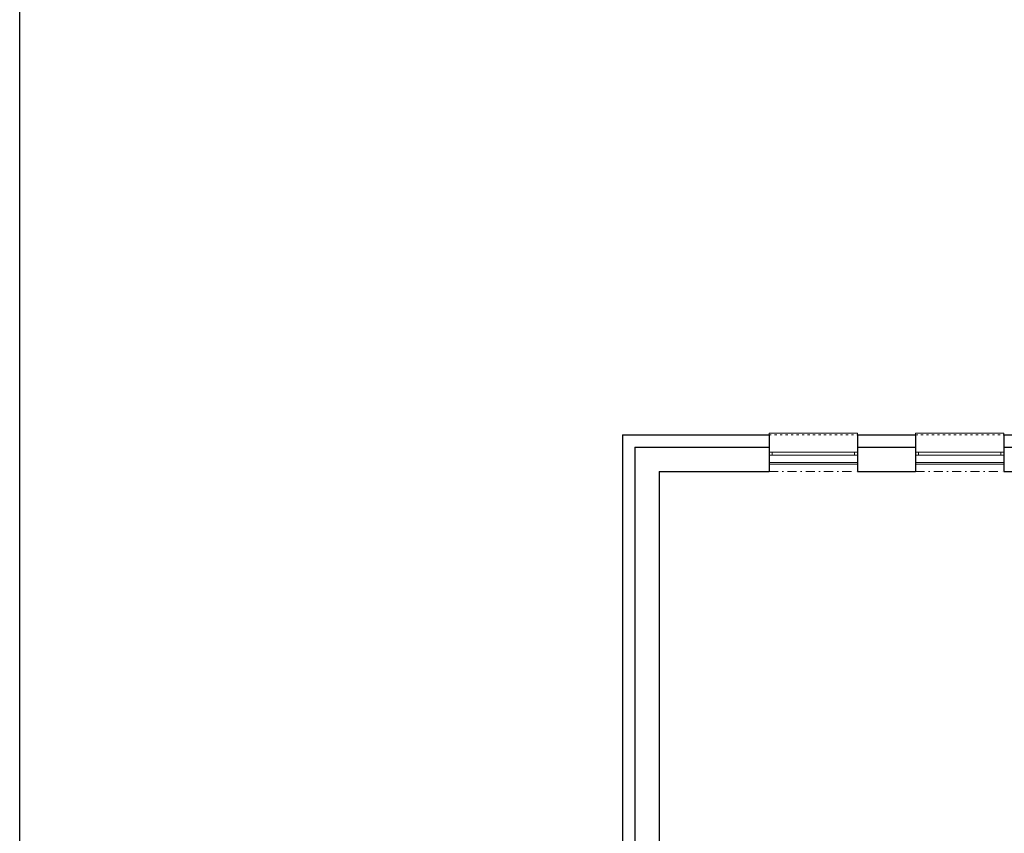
# Model space of a CAD drawing. Header units: millimetres. Extents: x -1674 to 107018, y 6909 to 78196.
# Tile 16 of 24: x 53310 to 69449, y 31196 to 44527. Entities that reach past the tile are written whole.
import ezdxf

# ---------------------------------------------------------------- set-up
doc = ezdxf.new("R2010")
doc.units = ezdxf.units.MM
doc.linetypes.add('ACAD_ISO03W100', pattern=[30, 12, -18])
doc.linetypes.add('ČERCHOVANÁ', pattern=[1, 0.5, -0.25, 0, -0.25])
doc.layers.add('- pomocna', color=232, linetype='Continuous', lineweight=0, plot=False)
for name, color, linetype, lineweight in [('H stavba', 82, 'Continuous', 30), ('otvor', 163, 'Continuous', 5), ('Tbč stavba', 4, 'ČERCHOVANÁ', 0), ('Tč stavba', 7, 'ACAD_ISO03W100', 5)]:
    doc.layers.add(name, color=color, linetype=linetype, lineweight=lineweight)

# ---------------------------------------------------------------- blocks, each defined once
blk = doc.blocks.new('2np-novypdklad')
at = {"layer": '- pomocna', "color": 8}
for p, q in [((11482, 25571), (10032, 25571)), ((10032, 25571), (10032, 25421)), ((11482, 25421), (11482, 25571)), ((13882, 25571), (12432, 25571)), ((12432, 25571), (12432, 25421)), ((13882, 25421), (13882, 25571)), ((10032, 25421), (8232, 25421)), ((8232, 25421), (8232, 19121)), ((12432, 25421), (11482, 25421)), ((14832, 25421), (13882, 25421))]:
    blk.add_line(p, q, dxfattribs=at)
at = {"color": 8, "linetype": 'Continuous'}
for p, q in [((7832, 25821), (7832, 18521)), ((7832, 25821), (10032, 25821)), ((11482, 25821), (12432, 25821)), ((13882, 25821), (14832, 25821))]:
    blk.add_line(p, q, dxfattribs=at)
at = {"layer": 'H stavba', "color": 8}
for p, q in [((7632, 26021), (7632, 18521)), ((7632, 26021), (10032, 26021)), ((10032, 26021), (10032, 25421)), ((11482, 26021), (11482, 25421)), ((11482, 26021), (12432, 26021)), ((12432, 26021), (12432, 25421)), ((13882, 26021), (13882, 25421)), ((13882, 26021), (14832, 26021)), ((8232, 25421), (8232, 19121)), ((8232, 25421), (10032, 25421)), ((11482, 25421), (12432, 25421)), ((13882, 25421), (14832, 25421))]:
    blk.add_line(p, q, dxfattribs=at)
at = {"layer": 'otvor', "color": 8}
for p, q in [((10032, 26021), (10032, 26051)), ((10032, 26051), (11482, 26051)), ((11482, 26051), (11482, 26021)), ((12432, 26021), (12432, 26051)), ((12432, 26051), (13882, 26051)), ((13882, 26051), (13882, 26021)), ((11482, 25741), (10032, 25741)), ((11482, 25691), (10032, 25691)), ((10082, 25741), (10082, 25691)), ((11432, 25741), (11432, 25691)), ((13882, 25741), (12432, 25741)), ((13882, 25691), (12432, 25691)), ((12482, 25741), (12482, 25691)), ((13832, 25741), (13832, 25691)), ((10032, 25541), (11482, 25541)), ((12432, 25541), (13882, 25541))]:
    blk.add_line(p, q, dxfattribs=at)
at = {"layer": 'Tbč stavba', "color": 8, "ltscale": 300}
for p, q in [((10032, 25421), (11482, 25421)), ((12432, 25421), (13882, 25421))]:
    blk.add_line(p, q, dxfattribs=at)
at = {"layer": 'Tč stavba', "color": 8, "ltscale": 3}
for p, q in [((10032, 26021), (11482, 26021)), ((12432, 26021), (13882, 26021)), ((10032, 25571), (11482, 25571)), ((12432, 25571), (13882, 25571))]:
    blk.add_line(p, q, dxfattribs=at)

msp = doc.modelspace()

# ---------------------------------------------------------------- linework, layer by layer
at = {"color": 4, "lineweight": 30}
msp.add_lwpolyline([(53310, 78196), (107018, 78196), (107018, 10857), (53310, 10857)], close=True, dxfattribs=at)

# ---------------------------------------------------------------- block references
msp.add_blockref('2np-novypdklad', (55561, 11702))

doc.saveas('drawing.dxf')
